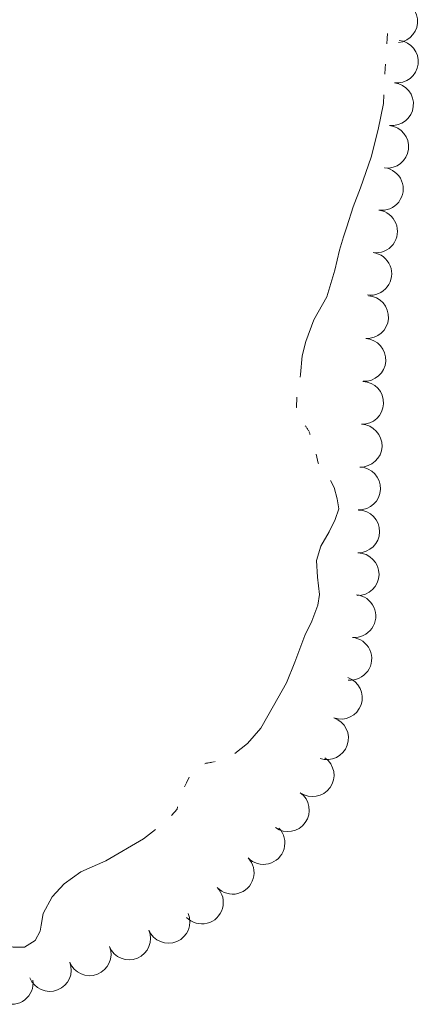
# Model space of a CAD drawing. Extents: x 386237 to 390135, y 96958 to 113752.
# Tile 59 of 116: x 388414 to 388489, y 102207 to 102394. Entities that reach past the tile are written whole.
import ezdxf

# ---------------------------------------------------------------- set-up
doc = ezdxf.new("R2010")
doc.units = 0
doc.header["$MEASUREMENT"] = 0
doc.linetypes.add('Wisdot6', pattern=[0.375, 0.125, -0.0625, 0.03125, -0.0625, 0.03125, -0.0625])
for name, color, linetype, lineweight in [('E_LAND_Vegetation', 81, 'Continuous', 18), ('E_WTR', 131, 'Wisdot6', 18), ('E_WTR_Elevations', 131, 'Continuous', 18)]:
    doc.layers.add(name, color=color, linetype=linetype, lineweight=lineweight)

msp = doc.modelspace()

# ---------------------------------------------------------------- linework, layer by layer
at = {"layer": 'E_LAND_Vegetation'}
for centre, start, end in [((388485.27, 102394.04), 276.4651, 96.4651), ((388485.39, 102386.37), 263.5304, 83.5304), ((388484.47, 102378.28), 263.5304, 83.5304), ((388483.55, 102370.18), 263.5304, 83.5304), ((388482.52, 102362.14), 262.3452, 82.3452), ((388481.43, 102354.07), 262.3452, 82.3452), ((388480.34, 102345.99), 262.3452, 82.3452), ((388479.71, 102337.74), 266.4941, 86.4941), ((388479.21, 102329.61), 266.4941, 86.4941), ((388478.79, 102321.42), 267.9295, 87.9295), ((388478.5, 102313.28), 267.9295, 87.9295), ((388478.2, 102305.14), 267.9295, 87.9295), ((388478.04, 102296.96), 269.1055, 89.1055), ((388477.92, 102288.81), 269.1055, 89.1055), ((388477.31, 102280.85), 264.5574, 84.5574), ((388476.53, 102272.73), 264.5574, 84.5574), ((388474.74, 102265.3), 251.0702, 71.0702), ((388472.1, 102257.6), 251.0702, 71.0702), ((388469.36, 102250.55), 234.6848, 54.6848), ((388464.65, 102243.9), 234.6848, 54.6848), ((388460.01, 102237.66), 224.0416, 44.0416), ((388454.15, 102231.99), 224.0416, 44.0416), ((388448.3, 102226.33), 224.0416, 44.0416), ((388441.95, 102222.67), 203.0005, 23.0005), ((388434.45, 102219.49), 203.0005, 23.0005), ((388426.94, 102216.46), 201.4463, 21.4463), ((388419.36, 102213.48), 201.4463, 21.4463), ((388412.12, 102211.03), 187.4528, 7.4528)]:
    msp.add_arc(centre, 4.07, start, end, dxfattribs=at)
at = {"layer": 'E_WTR', "flags": 128}
for points in [[(388468.89, 102315.38), (388468.62, 102316.13), (388467.96, 102317.06)], [(388448.85, 102252.74), (388449.04, 102252.82), (388450.85, 102253.15)]]:
    msp.add_lwpolyline(points, dxfattribs=at)
at = {"layer": 'E_WTR_Elevations', "flags": 128}
for points in [[(388483.48, 102389.78), (388483.54, 102390.75), (388483.59, 102391.73)], [(388483.12, 102383.96), (388483.18, 102385.1), (388483.23, 102385.9)], [(388475.26, 102353.04), (388475.85, 102354.94), (388477.08, 102358.72), (388478.45, 102362.36), (388480.52, 102368.22), (388481.85, 102373.45), (388482.83, 102378.43), (388482.92, 102380.08)], [(388466.96, 102326.33), (388467.07, 102326.84), (388467.37, 102330.39), (388468.09, 102333.12), (388469.58, 102337.21), (388472.05, 102341.58), (388473.61, 102346.68), (388474.47, 102350.5), (388475.26, 102353.04)], [(388466.33, 102320.55), (388466.32, 102320.57), (388466.37, 102322.5)], [(388470.5, 102309.8), (388470.4, 102309.92), (388470.03, 102311.67)], [(388469.24, 102279.89), (388470.33, 102282.92), (388470.68, 102284.97), (388470.28, 102288.26), (388470.1, 102291.42), (388470.9, 102294.15), (388472.49, 102296.87), (388473.68, 102299.2), (388474.32, 102301.27), (388474.03, 102303.13), (388473.43, 102305.32), (388472.75, 102306.64)], [(388454.57, 102254.7), (388456.97, 102256.6), (388459.52, 102259.52), (388461.91, 102263.78), (388464.39, 102268.13), (388465.95, 102272.06), (388467.85, 102277.14), (388469.24, 102279.89)], [(388444.96, 102248.35), (388445.34, 102249.11), (388445.89, 102250.16)], [(388442.54, 102242.92), (388443.61, 102244.09), (388443.67, 102244.54)], [(388417.71, 102222.01), (388418.09, 102224.26), (388419.79, 102227.43), (388422.07, 102229.86), (388425.27, 102232.18), (388430.04, 102234.24), (388437.16, 102238.48), (388439.49, 102240.24)], [(388409.25, 102218.81), (388412.39, 102217.85), (388414.52, 102217.84), (388416.59, 102219.08), (388417.53, 102220.89), (388417.71, 102222.01)]]:
    msp.add_lwpolyline(points, dxfattribs=at)

doc.saveas('drawing.dxf')
